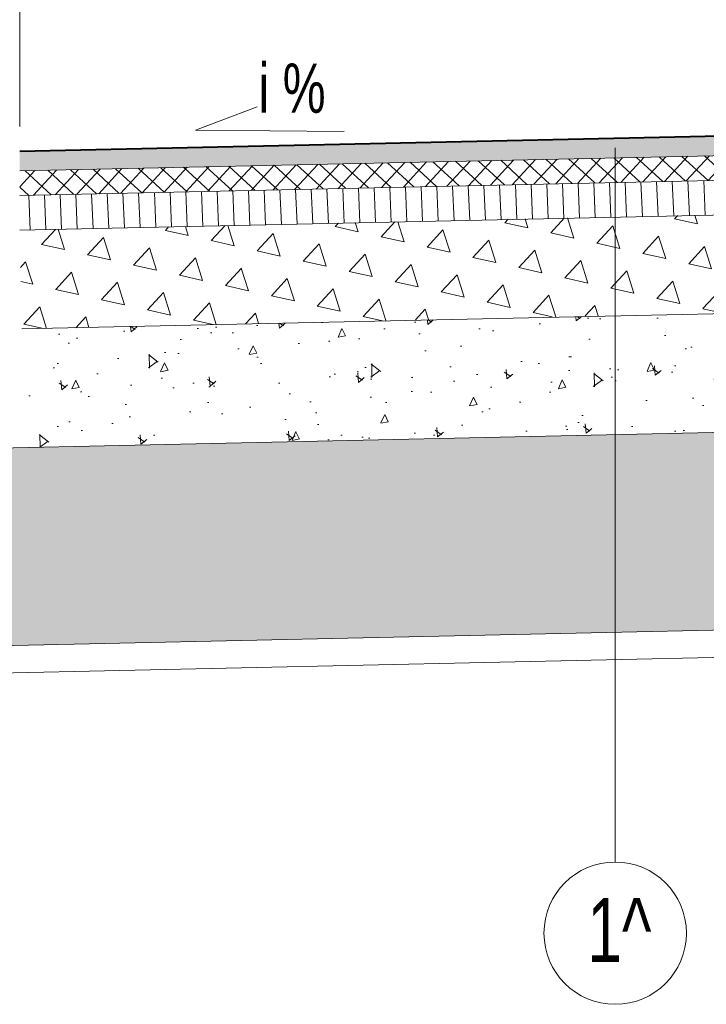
# Model space of a CAD drawing. Header units: feet. Extents: x 210.7 to 255.4, y -209.3 to -191.9.
# Tile 22 of 25: x 243 to 244.4, y -196.7 to -194.7. Entities that reach past the tile are written whole.
import ezdxf

# ---------------------------------------------------------------- set-up
doc = ezdxf.new("R2010")
doc.units = ezdxf.units.FT
doc.header["$MEASUREMENT"] = 0
doc.header["$PDMODE"] = 34
for name, color, linetype, lineweight in [('Kruszywo stabilizacja cem', 58, 'Continuous', 15), ('M_PRZEKROJE CZERWONE', 1, 'Continuous', 40), ('M_Szczegóły wymiar', 7, 'Continuous', 15), ('M_szczegóły_hatch', 251, 'Continuous', 9), ('M_szczegóły_projektowane', 1, 'Continuous', 15), ('Mieszanka_niezw_0_315', 44, 'Continuous', 15), ('Opis (wydruk czarny)', 7, 'Continuous', 15), ('Wymiar', 7, 'Continuous', 15)]:
    doc.layers.add(name, color=color, linetype=linetype, lineweight=lineweight)
doc.styles.add('Opis_1_25', font='arial.ttf', dxfattribs={"height": 0.05})
doc.styles.add('Romans', font='romans.shx', dxfattribs={"width": 0.7})
doc.dimstyles.new('1_25_DK$0', dxfattribs={"dimtxt": 0.05, "dimasz": 0.05, "dimexe": 0.02, "dimexo": 0.05, "dimgap": 0.01, "dimtad": 1, "dimdec": 3, "dimzin": 3, "dimdsep": 46, "dimtxsty": 'Opis_1_25', "dimblk": 'ARCHTICK', "dimcen": 0.05, "dimclrd": 256, "dimclre": 256, "dimazin": 3, "dimtfac": 1, "dimtdec": 3, "dimtofl": 0, "dimtmove": 0, "dimatfit": 3, "dimldrblk": 'ARCHTICK', "dimfxl": 1, "dimfrac": 2, "dimtolj": 1, "dimtzin": 3, "dimlwd": -1, "dimlwe": -1, "dimarcsym": 0})

# ---------------------------------------------------------------- blocks, each defined once
blk = doc.blocks.new('_ArchTick')
at = {"color": 0, "linetype": 'ByBlock', "lineweight": 0, "const_width": 0.15}
blk.add_lwpolyline([(-0.5, -0.5), (0.5, 0.5)], dxfattribs=at)
blk = doc.blocks.new('*D62')
at = {"layer": 'DEFPOINTS', "color": 0, "lineweight": 70, "transparency": 16777216}
for p in [(248.2391253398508, -193.7241860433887), (242.9935017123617, -194.9263177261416), (248.2391253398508, -195.0312257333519)]:
    blk.add_point(p, dxfattribs=at)
at = {"layer": 'Wymiar', "transparency": 16777216}
for p, q in [((242.9935017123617, -194.8763177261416), (242.9935017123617, -193.7041860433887)), ((248.2391253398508, -194.9812257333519), (248.2391253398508, -193.7041860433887)), ((242.9935017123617, -193.7241860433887), (248.2391253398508, -193.7241860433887))]:
    blk.add_line(p, q, dxfattribs=at)
at = {"layer": 'Wymiar', "transparency": 16777216, "xscale": 0.05, "yscale": 0.05, "zscale": 0.05, "rotation": 180}
blk.add_blockref('_ArchTick', (242.9935017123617, -193.7241860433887), dxfattribs=at)
at = {"layer": 'Wymiar', "transparency": 16777216, "xscale": 0.05, "yscale": 0.05, "zscale": 0.05}
blk.add_blockref('_ArchTick', (248.2391253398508, -193.7241860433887), dxfattribs=at)
at = {"layer": 'Wymiar', "color": 0, "transparency": 16777216, "insert": (245.6163135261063, -193.6818361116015), "char_height": 0.05, "attachment_point": 5, "style": 'Opis_1_25'}
blk.add_mtext('\\A1;jezdnia', dxfattribs=at)
blk = doc.blocks.new('*D63')
at = {"layer": 'DEFPOINTS', "color": 0, "transparency": 16777216}
for p in [(247.7372416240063, -195.8223891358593), (247.7384509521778, -195.8776245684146), (242.8448147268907, -195.9295042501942)]:
    blk.add_point(p, dxfattribs=at)
at = {"layer": 'Wymiar', "transparency": 16777216}
for p, q in [((242.8460240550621, -195.9847396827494), (247.7384509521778, -195.8776245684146)), ((247.7383360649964, -195.8723771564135), (247.7388887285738, -195.8976197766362)), ((242.8459091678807, -195.9794922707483), (242.8464618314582, -196.0047348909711))]:
    blk.add_line(p, q, dxfattribs=at)
at = {"layer": 'Wymiar', "transparency": 16777216, "xscale": 0.05, "yscale": 0.05, "zscale": 0.05}
for p, rotation in [((247.7384509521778, -195.8776245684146), 1.254237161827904), ((242.8460240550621, -195.9847396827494), 181.2542371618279)]:
    blk.add_blockref('_ArchTick', p, dxfattribs=dict(at, rotation=rotation))
at = {"layer": 'Wymiar', "color": 0, "transparency": 16777216, "insert": (245.2913105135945, -195.8888423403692), "char_height": 0.05, "attachment_point": 5, "rotation": 1.2542371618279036, "style": 'Opis_1_25'}
blk.add_mtext('\\A1;szer. wg sytuacji', dxfattribs=at)

msp = doc.modelspace()

# ---------------------------------------------------------------- hatches: boundary and pattern name
at = {"layer": 'Kruszywo stabilizacja cem'}
h = msp.add_hatch(dxfattribs=at)
h.set_pattern_fill('AR-CONC', color=256, scale=0.001, angle=45)
h.set_pattern_definition([(94.99999999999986, (-1420.726192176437, -1047.854507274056), (0.1400946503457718, 0.1175533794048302), [0.01904999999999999, -0.20955]), (40.00000000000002, (-1420.726192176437, -1047.854507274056), (-0.1600184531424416, 0.1101767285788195), [0.01524, -0.16764058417]), (145.4514447, (-1420.714517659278, -1047.844711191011), (-0.0199237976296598, 0.2277301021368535), [0.0161900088, -0.1780902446]), (91.18419999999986, (-1420.762113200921, -1047.818586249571), (0.2214102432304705, 0.1619534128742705), [0.02857499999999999, -0.3143249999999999]), (141.63555761, (-1420.743662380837, -1047.805090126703), (-0.007086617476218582, 0.3428267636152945), [0.02428502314, -0.26713560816]), (36.18415117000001, (-1420.762113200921, -1047.818586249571), (-0.007086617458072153, 0.3428267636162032), [0.02285996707, -0.25145973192]), (66, (-1420.735172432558, -1047.80960599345), (0.1795199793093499, 0.03489514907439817), [0.01904999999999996, -0.2095499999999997]), (11.00000000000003, (-1420.735172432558, -1047.80960599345), (-0.08653992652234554, 0.1739411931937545), [0.01524, -0.16764]), (116.451445, (-1420.72021243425, -1047.806698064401), (0.09298005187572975, 0.2088363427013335), [0.0161900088, -0.1780899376]), (82.50000000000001, (-1420.726192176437, -1047.854507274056), (-0.0576054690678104, 0.06197341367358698), [0, -0.1656079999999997, 0, -0.1701799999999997, 0, -0.1682749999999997]), (52.49999999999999, (-1420.726192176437, -1047.854507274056), (-0.02358972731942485, 0.1180870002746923), [0, -0.09702799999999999, 0, -0.161798, 0, -0.06413500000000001]), (12.5, (-1420.766244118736, -1047.894559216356), (0.09992786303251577, 0.09182619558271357), [0, -0.0635, 0, -0.19812, 0, -0.26289]), (2.499999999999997, (-1420.784204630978, -1047.912519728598), (0.08676390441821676, 0.1227223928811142), [0, -0.08255, 0, -0.131572, 0, -0.18669])])
h.paths.add_polyline_path([(244.9902879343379, -195.2423921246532), (242.9979734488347, -195.2860119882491), (242.9935017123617, -195.4263177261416), (242.8435017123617, -195.4263919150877), (242.8435017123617, -195.5294371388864), (244.9942279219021, -195.4823489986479)])
at = {"layer": 'M_szczegóły_hatch'}
h = msp.add_hatch(color=256, dxfattribs=at)
h.dxf.hatch_style = 1
h.paths.add_polyline_path([(247.7397945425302, -194.862117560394), (247.7381314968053, -194.8224384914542), (242.9935017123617, -194.9263177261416), (242.9935077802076, -194.9659967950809)])
at = {"layer": 'M_szczegóły_hatch', "ltscale": 0.1}
h = msp.add_hatch(dxfattribs=at)
h.set_pattern_fill('NET', color=256, scale=0.01, angle=47.4)
h.set_pattern_definition([(47.39999999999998, (83.08637465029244, -230.1933415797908), (-0.02337108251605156, 0.02149081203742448), []), (137.4, (83.08637465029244, -230.1933415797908), (-0.02149081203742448, -0.02337108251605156), [])])
h.paths.add_polyline_path([(247.7380516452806, -194.9121677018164), (247.737123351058, -194.8621760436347), (242.9935077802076, -194.965996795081), (242.9936012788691, -195.0160430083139)])
at = {"layer": 'M_szczegóły_hatch'}
h = msp.add_hatch(dxfattribs=at)
h.set_pattern_fill('LINE', color=256, scale=0.01, angle=92.39999999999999)
h.set_pattern_definition([(92.39999999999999, (83.08637465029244, -230.1933415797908), (-0.03172214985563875, -0.001329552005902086), [])])
h.paths.add_polyline_path([(246.186073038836, -195.0161635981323), (246.1836400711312, -194.9462000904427), (242.9936012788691, -195.0160430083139), (242.9935956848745, -195.0860599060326)])
h = msp.add_hatch(dxfattribs=at)
h.set_pattern_fill('TRIANG', color=256, scale=0.01, angle=47.4)
h.set_pattern_definition([(107.4, (83.08637465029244, -230.1933415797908), (-0.09295607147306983, 0.02077814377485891), [0.04762500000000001, -0.04762500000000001]), (167.4, (83.08637465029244, -230.1933415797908), (-0.06447243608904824, -0.07011324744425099), [0.047625, -0.047625]), (47.39999999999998, (83.03989661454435, -230.1829525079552), (-0.02848363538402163, 0.0908913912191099), [0.04762500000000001, -0.04762500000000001])])
h.paths.add_polyline_path([(245.2575582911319, -195.233996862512), (245.5922701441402, -195.2304841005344), (245.5836404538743, -195.0280814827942), (242.9935956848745, -195.0860599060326), (242.9979734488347, -195.2860119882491)])
at = {"layer": 'Mieszanka_niezw_0_315', "ltscale": 10}
h = msp.add_hatch(dxfattribs=at)
h.set_pattern_fill('AR-CONC', color=256, scale=0.01, style=0)
h.set_pattern_definition([(49.99999999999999, (0, -0.06000000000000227), (0.07172601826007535, -0.006275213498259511), [0.0075, -0.0825]), (355, (0, -0.06000000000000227), (-0.0138751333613, 0.07521921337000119), [0.006, -0.066]), (100.45144446, (0.0059771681, -0.06052293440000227), (0.0578508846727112, 0.06894399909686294), [0.006374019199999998, -0.07011421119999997]), (46.18420000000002, (0, -0.04000000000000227), (0.1067241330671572, -0.01655192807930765), [0.01125, -0.12375]), (96.63563549, (0.0088936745, -0.04137933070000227), (0.09346619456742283, 0.09741186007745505), [0.0095610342, -0.105171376]), (351.1841639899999, (0, -0.04000000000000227), (0.09346619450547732, 0.09741186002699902), [0.009000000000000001, -0.0990000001]), (21, (0.01, -0.04500000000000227), (0.05969070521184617, -0.04026188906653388), [0.0075, -0.0825]), (326.0000000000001, (0.01, -0.04500000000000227), (0.02433153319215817, 0.0725150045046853), [0.006, -0.066]), (71.45144474, (0.0149742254, -0.04835515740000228), (0.08402223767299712, 0.03225311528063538), [0.006374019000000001, -0.0701142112]), (37.50000000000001, (0, -0.06000000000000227), (0.001215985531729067, 0.03328938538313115), [0, -0.0652, 0, -0.067, 0, -0.06625]), (7.499999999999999, (0, -0.06000000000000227), (0.02630695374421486, 0.03944117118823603), [0, -0.0382, 0, -0.0637, 0, -0.02525]), (327.5, (-0.0223, -0.06000000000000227), (0.0533822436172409, -0.002255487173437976), [0, -0.025, 0, -0.078, 0, -0.1035]), (317.5, (-0.0323, -0.06000000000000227), (0.05831861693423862, 0.01001049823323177), [0, -0.0325, 0, -0.0518, 0, -0.0735])])
h.paths.add_polyline_path([(244.4943477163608, -195.4932934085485), (242.8435017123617, -195.5294371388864), (242.8435017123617, -195.9295329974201), (243.99326819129, -195.9043599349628), (244.4943477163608, -195.8933892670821)])

# ---------------------------------------------------------------- linework, layer by layer
at = {"layer": 'M_PRZEKROJE CZERWONE'}
msp.add_lwpolyline([(242.9935017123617, -194.9263177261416), (247.7381314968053, -194.8224384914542)], dxfattribs=at)
at = {"layer": 'M_Szczegóły wymiar'}
msp.add_lwpolyline([(243.649743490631, -194.8864986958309), (243.3488160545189, -194.8834486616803), (243.4740192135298, -194.8365510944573)], dxfattribs=at)
at = {"layer": 'M_szczegóły_projektowane'}
for p, q in [((242.9936052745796, -194.9660309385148), (247.7397945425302, -194.862117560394)), ((242.9936012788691, -195.0160430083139), (247.7420886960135, -194.9120793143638)), ((242.9935956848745, -195.0860599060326), (245.5857664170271, -195.0293067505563)), ((242.9979734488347, -195.2860119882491), (245.4901681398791, -195.2314477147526)), ((242.8435017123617, -195.5294371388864), (244.4943477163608, -195.4932934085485)), ((242.8435017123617, -195.9295329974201), (244.4943477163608, -195.8933892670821))]:
    msp.add_line(p, q, dxfattribs=at)
at = {"layer": 'Opis (wydruk czarny)'}
msp.add_lwpolyline([(244.1980135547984, -196.3649804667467), (244.1980135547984, -194.919335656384)], dxfattribs=at)
msp.add_circle((244.1980135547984, -196.5089804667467), 0.144, dxfattribs=at)

# ---------------------------------------------------------------- texts
at = {"layer": 'M_Szczegóły wymiar', "insert": (243.6126000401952, -194.7488302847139), "char_height": 0.1, "width": 128.9777777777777, "attachment_point": 3, "rotation": 359.7022785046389, "style": 'Romans'}
msp.add_mtext('{\\fArial|b0|i0|c238|p34; i %}', dxfattribs=at)
at = {"layer": 'Opis (wydruk czarny)', "insert": (244.1413344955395, -196.4380686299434), "char_height": 0.1296, "width": 0.2815150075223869, "attachment_point": 1, "style": 'Romans'}
msp.add_mtext('{\\fArial|b0|i0|c238|p34;1^ }', dxfattribs=at)

# ---------------------------------------------------------------- dimensions: what is measured, and where the dimension line sits
at = {"layer": 'Wymiar'}
dim = msp.add_linear_dim(base=(248.2391253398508, -193.7241860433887), p1=(242.9935017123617, -194.9263177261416), p2=(248.2391253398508, -195.0312257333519), text='jezdnia', dimstyle='1_25_DK$0', override={"dimdec": 2}, dxfattribs=at)
dim.commit()
dim.dimension.update_dxf_attribs({"geometry": '*D62', "text_midpoint": (245.6163135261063, -193.6818361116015)})
dim = msp.add_aligned_dim(p1=(242.8448147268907, -195.9295042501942), p2=(247.7372416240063, -195.8223891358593), distance=-0.055248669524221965, text='szer. wg sytuacji', dimstyle='1_25_DK$0', override={"dimdec": 2}, dxfattribs=at)
dim.commit()
dim.dimension.update_dxf_attribs({"geometry": '*D63', "text_midpoint": (245.2913105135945, -195.8888423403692)})

doc.saveas('drawing.dxf')
